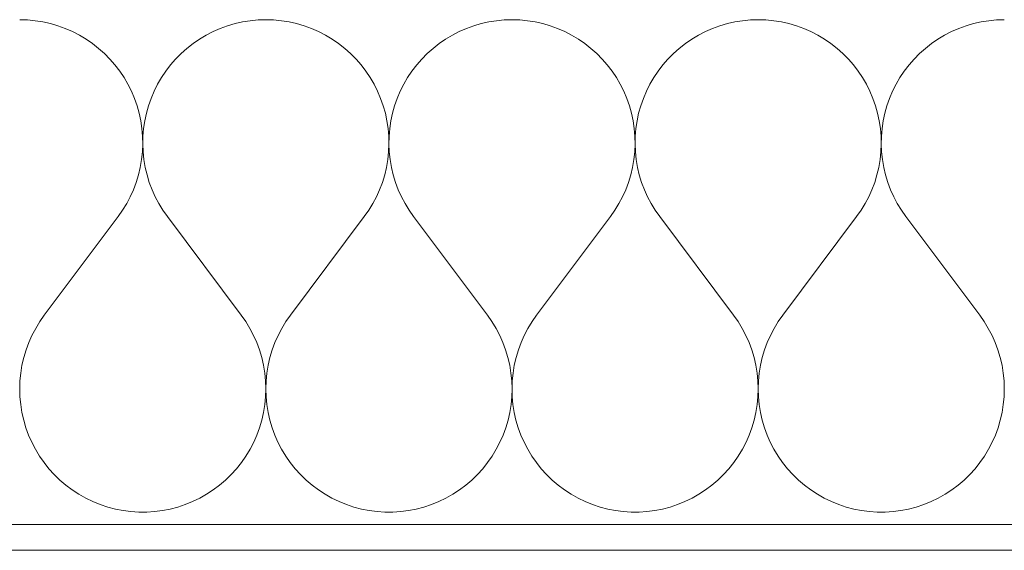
# Model space of a CAD drawing. Extents: x 100 to 2982, y 37 to 2050.
# Tile 25 of 135: x 1246 to 1284, y 575 to 595. Entities that reach past the tile are written whole.
import ezdxf
from ezdxf.xclip import XClip

# ---------------------------------------------------------------- set-up
doc = ezdxf.new("R2010")
doc.units = 0
doc.header["$MEASUREMENT"] = 0
doc.header["$XCLIPFRAME"] = 0
doc.layers.add('420-K Ściany', color=7, linetype='Continuous')
doc.layers.add('820-G Rysunki Obrazki', color=7, linetype='Continuous')

# ---------------------------------------------------------------- blocks, each defined once
blk = doc.blocks.new('*X14')
at = {"layer": '420-K Ściany', "color": 174, "linetype": 'Continuous', "lineweight": 5, "ltscale": 0.2}
for p, q in [((1245.857, 595.023), (1245.556, 595.033)), ((1246.157, 594.995), (1245.857, 595.023)), ((1246.454, 594.947), (1246.157, 594.995)), ((1246.748, 594.881), (1246.454, 594.947)), ((1247.037, 594.796), (1246.748, 594.881)), ((1247.32, 594.694), (1247.037, 594.796)), ((1247.596, 594.573), (1247.32, 594.694)), ((1253.315, 594.694), (1253.039, 594.573)), ((1253.598, 594.796), (1253.315, 594.694)), ((1253.887, 594.881), (1253.598, 594.796)), ((1254.181, 594.947), (1253.887, 594.881)), ((1254.479, 594.995), (1254.181, 594.947)), ((1254.779, 595.023), (1254.479, 594.995)), ((1255.08, 595.033), (1254.779, 595.023)), ((1255.381, 595.023), (1255.08, 595.033)), ((1255.681, 594.995), (1255.381, 595.023)), ((1255.978, 594.947), (1255.681, 594.995)), ((1256.272, 594.881), (1255.978, 594.947)), ((1256.561, 594.796), (1256.272, 594.881)), ((1256.844, 594.694), (1256.561, 594.796)), ((1257.12, 594.573), (1256.844, 594.694)), ((1262.839, 594.694), (1262.563, 594.573)), ((1263.122, 594.796), (1262.839, 594.694)), ((1263.411, 594.881), (1263.122, 594.796)), ((1263.705, 594.947), (1263.411, 594.881)), ((1264.003, 594.995), (1263.705, 594.947)), ((1264.302, 595.023), (1264.003, 594.995)), ((1264.604, 595.033), (1264.302, 595.023)), ((1264.905, 595.023), (1264.604, 595.033)), ((1265.204, 594.995), (1264.905, 595.023)), ((1265.502, 594.947), (1265.204, 594.995)), ((1265.796, 594.881), (1265.502, 594.947)), ((1266.085, 594.796), (1265.796, 594.881)), ((1266.368, 594.694), (1266.085, 594.796)), ((1266.644, 594.573), (1266.368, 594.694)), ((1272.363, 594.694), (1272.087, 594.573)), ((1272.646, 594.796), (1272.363, 594.694)), ((1272.935, 594.881), (1272.646, 594.796)), ((1273.229, 594.947), (1272.935, 594.881)), ((1273.526, 594.995), (1273.229, 594.947)), ((1273.826, 595.023), (1273.526, 594.995)), ((1274.127, 595.033), (1273.826, 595.023)), ((1274.428, 595.023), (1274.127, 595.033)), ((1274.728, 594.995), (1274.428, 595.023)), ((1275.026, 594.947), (1274.728, 594.995)), ((1275.32, 594.881), (1275.026, 594.947)), ((1275.609, 594.796), (1275.32, 594.881)), ((1275.892, 594.694), (1275.609, 594.796)), ((1276.168, 594.573), (1275.892, 594.694)), ((1281.887, 594.694), (1281.611, 594.573)), ((1282.17, 594.796), (1281.887, 594.694)), ((1282.459, 594.881), (1282.17, 594.796)), ((1282.753, 594.947), (1282.459, 594.881)), ((1283.05, 594.995), (1282.753, 594.947)), ((1283.35, 595.023), (1283.05, 594.995)), ((1283.651, 595.033), (1283.35, 595.023)), ((1247.864, 594.436), (1247.596, 594.573)), ((1248.123, 594.281), (1247.864, 594.436)), ((1252.771, 594.436), (1252.512, 594.281)), ((1253.039, 594.573), (1252.771, 594.436)), ((1257.388, 594.436), (1257.12, 594.573)), ((1257.647, 594.281), (1257.388, 594.436)), ((1262.295, 594.436), (1262.036, 594.281)), ((1262.563, 594.573), (1262.295, 594.436)), ((1266.912, 594.436), (1266.644, 594.573)), ((1267.171, 594.281), (1266.912, 594.436)), ((1271.819, 594.436), (1271.56, 594.281)), ((1272.087, 594.573), (1271.819, 594.436)), ((1276.436, 594.436), (1276.168, 594.573)), ((1276.695, 594.281), (1276.436, 594.436)), ((1281.343, 594.436), (1281.084, 594.281)), ((1281.611, 594.573), (1281.343, 594.436)), ((1248.372, 594.111), (1248.123, 594.281)), ((1248.609, 593.925), (1248.372, 594.111)), ((1248.834, 593.725), (1248.609, 593.925)), ((1252.027, 593.925), (1251.802, 593.725)), ((1252.264, 594.111), (1252.027, 593.925)), ((1252.512, 594.281), (1252.264, 594.111)), ((1257.895, 594.111), (1257.647, 594.281)), ((1258.133, 593.925), (1257.895, 594.111)), ((1258.357, 593.725), (1258.133, 593.925)), ((1261.551, 593.925), (1261.326, 593.725)), ((1261.788, 594.111), (1261.551, 593.925)), ((1262.036, 594.281), (1261.788, 594.111)), ((1267.419, 594.111), (1267.171, 594.281)), ((1267.656, 593.925), (1267.419, 594.111)), ((1267.881, 593.725), (1267.656, 593.925)), ((1271.075, 593.925), (1270.85, 593.725)), ((1271.312, 594.111), (1271.075, 593.925)), ((1271.56, 594.281), (1271.312, 594.111)), ((1276.943, 594.111), (1276.695, 594.281)), ((1277.18, 593.925), (1276.943, 594.111)), ((1277.405, 593.725), (1277.18, 593.925)), ((1280.598, 593.925), (1280.373, 593.725)), ((1280.835, 594.111), (1280.598, 593.925)), ((1281.084, 594.281), (1280.835, 594.111)), ((1249.046, 593.511), (1248.834, 593.725)), ((1251.802, 593.725), (1251.59, 593.511)), ((1258.569, 593.511), (1258.357, 593.725)), ((1261.326, 593.725), (1261.114, 593.511)), ((1268.093, 593.511), (1267.881, 593.725)), ((1270.85, 593.725), (1270.638, 593.511)), ((1277.617, 593.511), (1277.405, 593.725)), ((1280.373, 593.725), (1280.162, 593.511)), ((1249.243, 593.284), (1249.046, 593.511)), ((1249.426, 593.045), (1249.243, 593.284)), ((1251.392, 593.284), (1251.209, 593.045)), ((1251.59, 593.511), (1251.392, 593.284)), ((1258.767, 593.284), (1258.569, 593.511)), ((1258.95, 593.045), (1258.767, 593.284)), ((1260.916, 593.284), (1260.733, 593.045)), ((1261.114, 593.511), (1260.916, 593.284)), ((1268.291, 593.284), (1268.093, 593.511)), ((1268.474, 593.045), (1268.291, 593.284)), ((1270.44, 593.284), (1270.257, 593.045)), ((1270.638, 593.511), (1270.44, 593.284)), ((1277.815, 593.284), (1277.617, 593.511)), ((1277.998, 593.045), (1277.815, 593.284)), ((1279.964, 593.284), (1279.781, 593.045)), ((1280.162, 593.511), (1279.964, 593.284)), ((1249.594, 592.794), (1249.426, 593.045)), ((1249.746, 592.534), (1249.594, 592.794)), ((1251.041, 592.794), (1250.89, 592.534)), ((1251.209, 593.045), (1251.041, 592.794)), ((1259.118, 592.794), (1258.95, 593.045)), ((1259.269, 592.534), (1259.118, 592.794)), ((1260.565, 592.794), (1260.414, 592.534)), ((1260.733, 593.045), (1260.565, 592.794)), ((1268.642, 592.794), (1268.474, 593.045)), ((1268.793, 592.534), (1268.642, 592.794)), ((1270.089, 592.794), (1269.938, 592.534)), ((1270.257, 593.045), (1270.089, 592.794)), ((1278.166, 592.794), (1277.998, 593.045)), ((1278.317, 592.534), (1278.166, 592.794)), ((1279.613, 592.794), (1279.461, 592.534)), ((1279.781, 593.045), (1279.613, 592.794)), ((1249.88, 592.265), (1249.746, 592.534)), ((1250.89, 592.534), (1250.755, 592.265)), ((1259.404, 592.265), (1259.269, 592.534)), ((1260.414, 592.534), (1260.279, 592.265)), ((1268.928, 592.265), (1268.793, 592.534)), ((1269.938, 592.534), (1269.803, 592.265)), ((1278.452, 592.265), (1278.317, 592.534)), ((1279.461, 592.534), (1279.327, 592.265)), ((1249.998, 591.987), (1249.88, 592.265)), ((1250.755, 592.265), (1250.638, 591.987)), ((1259.522, 591.987), (1259.404, 592.265)), ((1260.279, 592.265), (1260.162, 591.987)), ((1269.045, 591.987), (1268.928, 592.265)), ((1269.803, 592.265), (1269.686, 591.987)), ((1278.569, 591.987), (1278.452, 592.265)), ((1279.327, 592.265), (1279.209, 591.987)), ((1250.097, 591.703), (1249.998, 591.987)), ((1250.179, 591.413), (1250.097, 591.703)), ((1250.538, 591.703), (1250.457, 591.413)), ((1250.638, 591.987), (1250.538, 591.703)), ((1259.621, 591.703), (1259.522, 591.987)), ((1259.703, 591.413), (1259.621, 591.703)), ((1260.062, 591.703), (1259.981, 591.413)), ((1260.162, 591.987), (1260.062, 591.703)), ((1269.145, 591.703), (1269.045, 591.987)), ((1269.226, 591.413), (1269.145, 591.703)), ((1269.586, 591.703), (1269.504, 591.413)), ((1269.686, 591.987), (1269.586, 591.703)), ((1278.669, 591.703), (1278.569, 591.987)), ((1278.75, 591.413), (1278.669, 591.703)), ((1279.11, 591.703), (1279.028, 591.413)), ((1279.209, 591.987), (1279.11, 591.703)), ((1250.242, 591.118), (1250.179, 591.413)), ((1250.457, 591.413), (1250.394, 591.118)), ((1259.766, 591.118), (1259.703, 591.413)), ((1259.981, 591.413), (1259.918, 591.118)), ((1269.289, 591.118), (1269.226, 591.413)), ((1269.504, 591.413), (1269.441, 591.118)), ((1278.813, 591.118), (1278.75, 591.413)), ((1279.028, 591.413), (1278.965, 591.118)), ((1250.286, 590.82), (1250.242, 591.118)), ((1250.394, 591.118), (1250.35, 590.82)), ((1259.81, 590.82), (1259.766, 591.118)), ((1259.918, 591.118), (1259.873, 590.82)), ((1269.334, 590.82), (1269.289, 591.118)), ((1269.441, 591.118), (1269.397, 590.82)), ((1278.857, 590.82), (1278.813, 591.118)), ((1278.965, 591.118), (1278.921, 590.82)), ((1250.311, 590.52), (1250.286, 590.82)), ((1250.318, 590.219), (1250.311, 590.52)), ((1250.324, 590.52), (1250.318, 590.219)), ((1250.35, 590.82), (1250.324, 590.52)), ((1259.835, 590.52), (1259.81, 590.82)), ((1259.841, 590.219), (1259.835, 590.52)), ((1259.848, 590.52), (1259.842, 590.219)), ((1259.873, 590.82), (1259.848, 590.52)), ((1269.359, 590.52), (1269.334, 590.82)), ((1269.365, 590.219), (1269.359, 590.52)), ((1269.372, 590.52), (1269.366, 590.219)), ((1269.397, 590.82), (1269.372, 590.52)), ((1278.883, 590.52), (1278.857, 590.82)), ((1278.889, 590.219), (1278.883, 590.52)), ((1278.896, 590.52), (1278.89, 590.219)), ((1278.921, 590.82), (1278.896, 590.52)), ((1250.305, 589.918), (1250.318, 590.219)), ((1250.318, 590.219), (1250.331, 589.918)), ((1259.829, 589.918), (1259.841, 590.219)), ((1259.842, 590.219), (1259.855, 589.918)), ((1269.352, 589.918), (1269.365, 590.219)), ((1269.366, 590.219), (1269.378, 589.918)), ((1278.876, 589.918), (1278.889, 590.219)), ((1278.89, 590.219), (1278.902, 589.918)), ((1250.273, 589.619), (1250.305, 589.918)), ((1250.331, 589.918), (1250.363, 589.619)), ((1259.797, 589.619), (1259.829, 589.918)), ((1259.855, 589.918), (1259.886, 589.619)), ((1269.321, 589.619), (1269.352, 589.918)), ((1269.378, 589.918), (1269.41, 589.619)), ((1278.844, 589.619), (1278.876, 589.918)), ((1278.902, 589.918), (1278.934, 589.619)), ((1250.222, 589.322), (1250.273, 589.619)), ((1250.363, 589.619), (1250.413, 589.322)), ((1259.746, 589.322), (1259.797, 589.619)), ((1259.886, 589.619), (1259.937, 589.322)), ((1269.27, 589.322), (1269.321, 589.619)), ((1269.41, 589.619), (1269.461, 589.322)), ((1278.794, 589.322), (1278.844, 589.619)), ((1278.934, 589.619), (1278.985, 589.322)), ((1250.065, 588.74), (1250.153, 589.029)), ((1250.153, 589.029), (1250.222, 589.322)), ((1250.413, 589.322), (1250.483, 589.029)), ((1250.483, 589.029), (1250.57, 588.74)), ((1259.589, 588.74), (1259.677, 589.029)), ((1259.677, 589.029), (1259.746, 589.322)), ((1259.937, 589.322), (1260.006, 589.029)), ((1260.006, 589.029), (1260.094, 588.74)), ((1269.113, 588.74), (1269.201, 589.029)), ((1269.201, 589.029), (1269.27, 589.322)), ((1269.461, 589.322), (1269.53, 589.029)), ((1269.53, 589.029), (1269.618, 588.74)), ((1278.637, 588.74), (1278.724, 589.029)), ((1278.724, 589.029), (1278.794, 589.322)), ((1278.985, 589.322), (1279.054, 589.029)), ((1279.054, 589.029), (1279.142, 588.74)), ((1249.959, 588.458), (1250.065, 588.74)), ((1250.57, 588.74), (1250.676, 588.458)), ((1259.483, 588.458), (1259.589, 588.74)), ((1260.094, 588.74), (1260.2, 588.458)), ((1269.007, 588.458), (1269.113, 588.74)), ((1269.618, 588.74), (1269.724, 588.458)), ((1278.531, 588.458), (1278.637, 588.74)), ((1279.142, 588.74), (1279.248, 588.458)), ((1249.836, 588.184), (1249.959, 588.458)), ((1250.676, 588.458), (1250.8, 588.184)), ((1259.36, 588.184), (1259.483, 588.458)), ((1260.2, 588.458), (1260.323, 588.184)), ((1268.884, 588.184), (1269.007, 588.458)), ((1269.724, 588.458), (1269.847, 588.184)), ((1278.407, 588.184), (1278.531, 588.458)), ((1279.248, 588.458), (1279.371, 588.184)), ((1249.538, 587.66), (1249.696, 587.917)), ((1249.696, 587.917), (1249.836, 588.184)), ((1250.8, 588.184), (1250.94, 587.917)), ((1250.94, 587.917), (1251.097, 587.66)), ((1259.062, 587.66), (1259.219, 587.917)), ((1259.219, 587.917), (1259.36, 588.184)), ((1260.323, 588.184), (1260.464, 587.917)), ((1260.464, 587.917), (1260.621, 587.66)), ((1268.586, 587.66), (1268.743, 587.917)), ((1268.743, 587.917), (1268.884, 588.184)), ((1269.847, 588.184), (1269.988, 587.917)), ((1269.988, 587.917), (1270.145, 587.66)), ((1278.11, 587.66), (1278.267, 587.917)), ((1278.267, 587.917), (1278.407, 588.184)), ((1279.371, 588.184), (1279.512, 587.917)), ((1279.512, 587.917), (1279.669, 587.66)), ((1249.365, 587.414), (1249.538, 587.66)), ((1251.097, 587.66), (1251.27, 587.414)), ((1258.889, 587.414), (1259.062, 587.66)), ((1260.621, 587.66), (1260.794, 587.414)), ((1268.413, 587.414), (1268.586, 587.66)), ((1270.145, 587.66), (1270.318, 587.414)), ((1277.937, 587.414), (1278.11, 587.66)), ((1279.669, 587.66), (1279.842, 587.414)), ((1246.508, 583.604), (1249.365, 587.414)), ((1254.127, 583.604), (1251.27, 587.414)), ((1256.032, 583.604), (1258.889, 587.414)), ((1263.651, 583.604), (1260.794, 587.414)), ((1265.556, 583.604), (1268.413, 587.414)), ((1273.175, 583.604), (1270.318, 587.414)), ((1275.08, 583.604), (1277.937, 587.414)), ((1282.699, 583.604), (1279.842, 587.414)), ((1246.333, 583.354), (1246.174, 583.093)), ((1246.508, 583.604), (1246.333, 583.354)), ((1254.303, 583.354), (1254.127, 583.604)), ((1254.462, 583.093), (1254.303, 583.354)), ((1255.857, 583.354), (1255.698, 583.093)), ((1256.032, 583.604), (1255.857, 583.354)), ((1263.827, 583.354), (1263.651, 583.604)), ((1263.986, 583.093), (1263.827, 583.354)), ((1265.38, 583.354), (1265.221, 583.093)), ((1265.556, 583.604), (1265.38, 583.354)), ((1273.35, 583.354), (1273.175, 583.604)), ((1273.509, 583.093), (1273.35, 583.354)), ((1274.904, 583.354), (1274.745, 583.093)), ((1275.08, 583.604), (1274.904, 583.354)), ((1282.874, 583.354), (1282.699, 583.604)), ((1283.033, 583.093), (1282.874, 583.354)), ((1246.174, 583.093), (1246.032, 582.822)), ((1254.604, 582.822), (1254.462, 583.093)), ((1255.698, 583.093), (1255.556, 582.822)), ((1264.127, 582.822), (1263.986, 583.093)), ((1265.221, 583.093), (1265.08, 582.822)), ((1273.651, 582.822), (1273.509, 583.093)), ((1274.745, 583.093), (1274.603, 582.822)), ((1283.175, 582.822), (1283.033, 583.093)), ((1245.908, 582.543), (1245.802, 582.257)), ((1246.032, 582.822), (1245.908, 582.543)), ((1254.728, 582.543), (1254.604, 582.822)), ((1254.834, 582.257), (1254.728, 582.543)), ((1255.431, 582.543), (1255.325, 582.257)), ((1255.556, 582.822), (1255.431, 582.543)), ((1264.252, 582.543), (1264.127, 582.822)), ((1264.358, 582.257), (1264.252, 582.543)), ((1264.955, 582.543), (1264.849, 582.257)), ((1265.08, 582.822), (1264.955, 582.543)), ((1273.776, 582.543), (1273.651, 582.822)), ((1273.882, 582.257), (1273.776, 582.543)), ((1274.479, 582.543), (1274.373, 582.257)), ((1274.603, 582.822), (1274.479, 582.543)), ((1283.299, 582.543), (1283.175, 582.822)), ((1283.406, 582.257), (1283.299, 582.543)), ((1245.802, 582.257), (1245.714, 581.964)), ((1254.922, 581.964), (1254.834, 582.257)), ((1255.325, 582.257), (1255.238, 581.964)), ((1264.445, 581.964), (1264.358, 582.257)), ((1264.849, 582.257), (1264.762, 581.964)), ((1273.969, 581.964), (1273.882, 582.257)), ((1274.373, 582.257), (1274.285, 581.964)), ((1283.493, 581.964), (1283.406, 582.257)), ((1245.714, 581.964), (1245.645, 581.666)), ((1254.99, 581.666), (1254.922, 581.964)), ((1255.238, 581.964), (1255.169, 581.666)), ((1264.514, 581.666), (1264.445, 581.964)), ((1264.762, 581.964), (1264.693, 581.666)), ((1274.038, 581.666), (1273.969, 581.964)), ((1274.285, 581.964), (1274.217, 581.666)), ((1283.562, 581.666), (1283.493, 581.964)), ((1245.596, 581.364), (1245.566, 581.06)), ((1245.645, 581.666), (1245.596, 581.364)), ((1255.04, 581.364), (1254.99, 581.666)), ((1255.069, 581.06), (1255.04, 581.364)), ((1255.12, 581.364), (1255.09, 581.06)), ((1255.169, 581.666), (1255.12, 581.364)), ((1264.563, 581.364), (1264.514, 581.666)), ((1264.593, 581.06), (1264.563, 581.364)), ((1264.644, 581.364), (1264.614, 581.06)), ((1264.693, 581.666), (1264.644, 581.364)), ((1274.087, 581.364), (1274.038, 581.666)), ((1274.117, 581.06), (1274.087, 581.364)), ((1274.168, 581.364), (1274.138, 581.06)), ((1274.217, 581.666), (1274.168, 581.364)), ((1283.611, 581.364), (1283.562, 581.666)), ((1283.641, 581.06), (1283.611, 581.364)), ((1245.566, 581.06), (1245.556, 580.755)), ((1255.08, 580.755), (1255.069, 581.06)), ((1255.09, 581.06), (1255.08, 580.755)), ((1264.604, 580.755), (1264.593, 581.06)), ((1264.614, 581.06), (1264.604, 580.755)), ((1274.127, 580.755), (1274.117, 581.06)), ((1274.138, 581.06), (1274.127, 580.755)), ((1283.651, 580.755), (1283.641, 581.06)), ((1245.556, 580.755), (1245.565, 580.449)), ((1255.07, 580.449), (1255.08, 580.755)), ((1255.08, 580.755), (1255.089, 580.449)), ((1264.594, 580.449), (1264.604, 580.755)), ((1264.604, 580.755), (1264.613, 580.449)), ((1274.118, 580.449), (1274.127, 580.755)), ((1274.127, 580.755), (1274.137, 580.449)), ((1283.642, 580.449), (1283.651, 580.755)), ((1245.565, 580.449), (1245.594, 580.145)), ((1255.042, 580.145), (1255.07, 580.449)), ((1255.089, 580.449), (1255.118, 580.145)), ((1264.565, 580.145), (1264.594, 580.449)), ((1264.613, 580.449), (1264.642, 580.145)), ((1274.089, 580.145), (1274.118, 580.449)), ((1274.137, 580.449), (1274.165, 580.145)), ((1283.613, 580.145), (1283.642, 580.449)), ((1245.594, 580.145), (1245.642, 579.844)), ((1245.642, 579.844), (1245.71, 579.546)), ((1254.926, 579.546), (1254.993, 579.844)), ((1254.993, 579.844), (1255.042, 580.145)), ((1255.118, 580.145), (1255.166, 579.844)), ((1255.166, 579.844), (1255.234, 579.546)), ((1264.449, 579.546), (1264.517, 579.844)), ((1264.517, 579.844), (1264.565, 580.145)), ((1264.642, 580.145), (1264.69, 579.844)), ((1264.69, 579.844), (1264.758, 579.546)), ((1273.973, 579.546), (1274.041, 579.844)), ((1274.041, 579.844), (1274.089, 580.145)), ((1274.165, 580.145), (1274.214, 579.844)), ((1274.214, 579.844), (1274.281, 579.546)), ((1283.497, 579.546), (1283.565, 579.844)), ((1283.565, 579.844), (1283.613, 580.145)), ((1245.71, 579.546), (1245.796, 579.252)), ((1254.839, 579.252), (1254.926, 579.546)), ((1255.234, 579.546), (1255.32, 579.252)), ((1264.363, 579.252), (1264.449, 579.546)), ((1264.758, 579.546), (1264.844, 579.252)), ((1273.887, 579.252), (1273.973, 579.546)), ((1274.281, 579.546), (1274.368, 579.252)), ((1283.411, 579.252), (1283.497, 579.546)), ((1245.796, 579.252), (1245.902, 578.966)), ((1254.734, 578.966), (1254.839, 579.252)), ((1255.32, 579.252), (1255.425, 578.966)), ((1264.258, 578.966), (1264.363, 579.252)), ((1264.844, 579.252), (1264.949, 578.966)), ((1273.782, 578.966), (1273.887, 579.252)), ((1274.368, 579.252), (1274.473, 578.966)), ((1283.305, 578.966), (1283.411, 579.252)), ((1245.902, 578.966), (1246.025, 578.686)), ((1246.025, 578.686), (1246.166, 578.415)), ((1254.47, 578.415), (1254.611, 578.686)), ((1254.611, 578.686), (1254.734, 578.966)), ((1255.425, 578.966), (1255.549, 578.686)), ((1255.549, 578.686), (1255.69, 578.415)), ((1263.993, 578.415), (1264.134, 578.686)), ((1264.134, 578.686), (1264.258, 578.966)), ((1264.949, 578.966), (1265.073, 578.686)), ((1265.073, 578.686), (1265.214, 578.415)), ((1273.517, 578.415), (1273.658, 578.686)), ((1273.658, 578.686), (1273.782, 578.966)), ((1274.473, 578.966), (1274.596, 578.686)), ((1274.596, 578.686), (1274.737, 578.415)), ((1283.041, 578.415), (1283.182, 578.686)), ((1283.182, 578.686), (1283.305, 578.966)), ((1246.166, 578.415), (1246.324, 578.153)), ((1254.311, 578.153), (1254.47, 578.415)), ((1255.69, 578.415), (1255.848, 578.153)), ((1263.835, 578.153), (1263.993, 578.415)), ((1265.214, 578.415), (1265.372, 578.153)), ((1273.359, 578.153), (1273.517, 578.415)), ((1274.737, 578.415), (1274.896, 578.153)), ((1282.883, 578.153), (1283.041, 578.415)), ((1246.324, 578.153), (1246.499, 577.903)), ((1254.137, 577.903), (1254.311, 578.153)), ((1255.848, 578.153), (1256.023, 577.903)), ((1263.661, 577.903), (1263.835, 578.153)), ((1265.372, 578.153), (1265.546, 577.903)), ((1273.185, 577.903), (1273.359, 578.153)), ((1274.896, 578.153), (1275.07, 577.903)), ((1282.708, 577.903), (1282.883, 578.153)), ((1246.499, 577.903), (1246.689, 577.664)), ((1246.689, 577.664), (1246.894, 577.437)), ((1253.741, 577.437), (1253.947, 577.664)), ((1253.947, 577.664), (1254.137, 577.903)), ((1256.023, 577.903), (1256.213, 577.664)), ((1256.213, 577.664), (1256.418, 577.437)), ((1263.265, 577.437), (1263.47, 577.664)), ((1263.47, 577.664), (1263.661, 577.903)), ((1265.546, 577.903), (1265.737, 577.664)), ((1265.737, 577.664), (1265.942, 577.437)), ((1272.789, 577.437), (1272.994, 577.664)), ((1272.994, 577.664), (1273.185, 577.903)), ((1275.07, 577.903), (1275.26, 577.664)), ((1275.26, 577.664), (1275.466, 577.437)), ((1282.313, 577.437), (1282.518, 577.664)), ((1282.518, 577.664), (1282.708, 577.903)), ((1246.894, 577.437), (1247.114, 577.224)), ((1247.114, 577.224), (1247.346, 577.026)), ((1253.289, 577.026), (1253.522, 577.224)), ((1253.522, 577.224), (1253.741, 577.437)), ((1256.418, 577.437), (1256.637, 577.224)), ((1256.637, 577.224), (1256.87, 577.026)), ((1262.813, 577.026), (1263.046, 577.224)), ((1263.046, 577.224), (1263.265, 577.437)), ((1265.942, 577.437), (1266.161, 577.224)), ((1266.161, 577.224), (1266.394, 577.026)), ((1272.337, 577.026), (1272.57, 577.224)), ((1272.57, 577.224), (1272.789, 577.437)), ((1275.466, 577.437), (1275.685, 577.224)), ((1275.685, 577.224), (1275.918, 577.026)), ((1281.861, 577.026), (1282.093, 577.224)), ((1282.093, 577.224), (1282.313, 577.437)), ((1247.346, 577.026), (1247.591, 576.843)), ((1247.591, 576.843), (1247.847, 576.676)), ((1252.789, 576.676), (1253.045, 576.843)), ((1253.045, 576.843), (1253.289, 577.026)), ((1256.87, 577.026), (1257.115, 576.843)), ((1257.115, 576.843), (1257.371, 576.676)), ((1262.313, 576.676), (1262.569, 576.843)), ((1262.569, 576.843), (1262.813, 577.026)), ((1266.394, 577.026), (1266.639, 576.843)), ((1266.639, 576.843), (1266.895, 576.676)), ((1271.836, 576.676), (1272.092, 576.843)), ((1272.092, 576.843), (1272.337, 577.026)), ((1275.918, 577.026), (1276.162, 576.843)), ((1276.162, 576.843), (1276.418, 576.676)), ((1281.36, 576.676), (1281.616, 576.843)), ((1281.616, 576.843), (1281.861, 577.026)), ((1247.847, 576.676), (1248.113, 576.526)), ((1248.113, 576.526), (1248.388, 576.393)), ((1248.388, 576.393), (1248.672, 576.279)), ((1251.964, 576.279), (1252.247, 576.393)), ((1252.247, 576.393), (1252.523, 576.526)), ((1252.523, 576.526), (1252.789, 576.676)), ((1257.371, 576.676), (1257.637, 576.526)), ((1257.637, 576.526), (1257.912, 576.393)), ((1257.912, 576.393), (1258.195, 576.279)), ((1261.488, 576.279), (1261.771, 576.393)), ((1261.771, 576.393), (1262.046, 576.526)), ((1262.046, 576.526), (1262.313, 576.676)), ((1266.895, 576.676), (1267.161, 576.526)), ((1267.161, 576.526), (1267.436, 576.393)), ((1267.436, 576.393), (1267.719, 576.279)), ((1271.012, 576.279), (1271.295, 576.393)), ((1271.295, 576.393), (1271.57, 576.526)), ((1271.57, 576.526), (1271.836, 576.676)), ((1276.418, 576.676), (1276.685, 576.526)), ((1276.685, 576.526), (1276.96, 576.393)), ((1276.96, 576.393), (1277.243, 576.279)), ((1280.536, 576.279), (1280.819, 576.393)), ((1280.819, 576.393), (1281.094, 576.526)), ((1281.094, 576.526), (1281.36, 576.676)), ((1248.672, 576.279), (1248.962, 576.182)), ((1248.962, 576.182), (1249.257, 576.105)), ((1249.257, 576.105), (1249.557, 576.046)), ((1249.557, 576.046), (1249.86, 576.007)), ((1249.86, 576.007), (1250.165, 575.988)), ((1250.471, 575.988), (1250.776, 576.007)), ((1250.776, 576.007), (1251.079, 576.046)), ((1251.079, 576.046), (1251.379, 576.105)), ((1251.379, 576.105), (1251.674, 576.182)), ((1251.674, 576.182), (1251.964, 576.279)), ((1258.195, 576.279), (1258.485, 576.182)), ((1258.485, 576.182), (1258.781, 576.105)), ((1258.781, 576.105), (1259.081, 576.046)), ((1259.081, 576.046), (1259.384, 576.007)), ((1259.384, 576.007), (1259.689, 575.988)), ((1259.994, 575.988), (1260.299, 576.007)), ((1260.299, 576.007), (1260.602, 576.046)), ((1260.602, 576.046), (1260.902, 576.105)), ((1260.902, 576.105), (1261.198, 576.182)), ((1261.198, 576.182), (1261.488, 576.279)), ((1267.719, 576.279), (1268.009, 576.182)), ((1268.009, 576.182), (1268.305, 576.105)), ((1268.305, 576.105), (1268.605, 576.046)), ((1268.605, 576.046), (1268.908, 576.007)), ((1268.908, 576.007), (1269.213, 575.988)), ((1269.518, 575.988), (1269.823, 576.007)), ((1269.823, 576.007), (1270.126, 576.046)), ((1270.126, 576.046), (1270.426, 576.105)), ((1270.426, 576.105), (1270.722, 576.182)), ((1270.722, 576.182), (1271.012, 576.279)), ((1277.243, 576.279), (1277.533, 576.182)), ((1277.533, 576.182), (1277.829, 576.105)), ((1277.829, 576.105), (1278.128, 576.046)), ((1278.128, 576.046), (1278.431, 576.007)), ((1278.431, 576.007), (1278.736, 575.988)), ((1279.042, 575.988), (1279.347, 576.007)), ((1279.347, 576.007), (1279.65, 576.046)), ((1279.65, 576.046), (1279.95, 576.105)), ((1279.95, 576.105), (1280.246, 576.182)), ((1280.246, 576.182), (1280.536, 576.279)), ((1250.165, 575.988), (1250.471, 575.988)), ((1259.689, 575.988), (1259.994, 575.988)), ((1269.213, 575.988), (1269.518, 575.988)), ((1278.736, 575.988), (1279.042, 575.988))]:
    blk.add_line(p, q, dxfattribs=at)
blk = doc.blocks.new('Rysunek_1_1', base_point=(-18316.349, -206.526))
at = {"layer": '420-K Ściany', "linetype": 'Continuous', "lineweight": 5}
h = blk.add_hatch(dxfattribs=at)
h.set_pattern_fill('Tynk_0001', color=176, style=0, pattern_type=2)
h.set_pattern_definition([(0, (-18316.349, -206.5255), (0, 8.660254), [0, -5]), (0, (-18313.849, -202.195), (0, 8.660254), [0, -5])])
h.paths.add_polyline_path([(1374.802, 575.509), (946.302, 575.509), (946.302, 574.509), (1374.802, 574.509)])
at = {"layer": '420-K Ściany', "color": 67, "linetype": 'Continuous', "lineweight": 13, "ltscale": 0.2}
blk.add_line((946.302, 575.509), (1374.802, 575.509), dxfattribs=at)
at = {"layer": '420-K Ściany', "color": 47, "linetype": 'Continuous', "lineweight": 15, "ltscale": 0.2, "flags": 128}
blk.add_lwpolyline([(946.302, 574.509), (1374.802, 574.509)], dxfattribs=at)
at = {"color": 65, "linetype": 'Continuous', "lineweight": 13, "ltscale": 0.2}
blk.add_blockref('*X14', (0, 0), dxfattribs=at)

msp = doc.modelspace()

# ---------------------------------------------------------------- block references
at = {"layer": '820-G Rysunki Obrazki', "color": 65, "linetype": 'Continuous', "lineweight": 13, "ltscale": 0.2}
ref = msp.add_blockref('Rysunek_1_1', (-18316.349, -206.526), dxfattribs=at)
XClip(ref).set_block_clipping_path([(244.527027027, 76.8014120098), (2570.9054054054, 2022.1162324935)])

doc.saveas('drawing.dxf')
